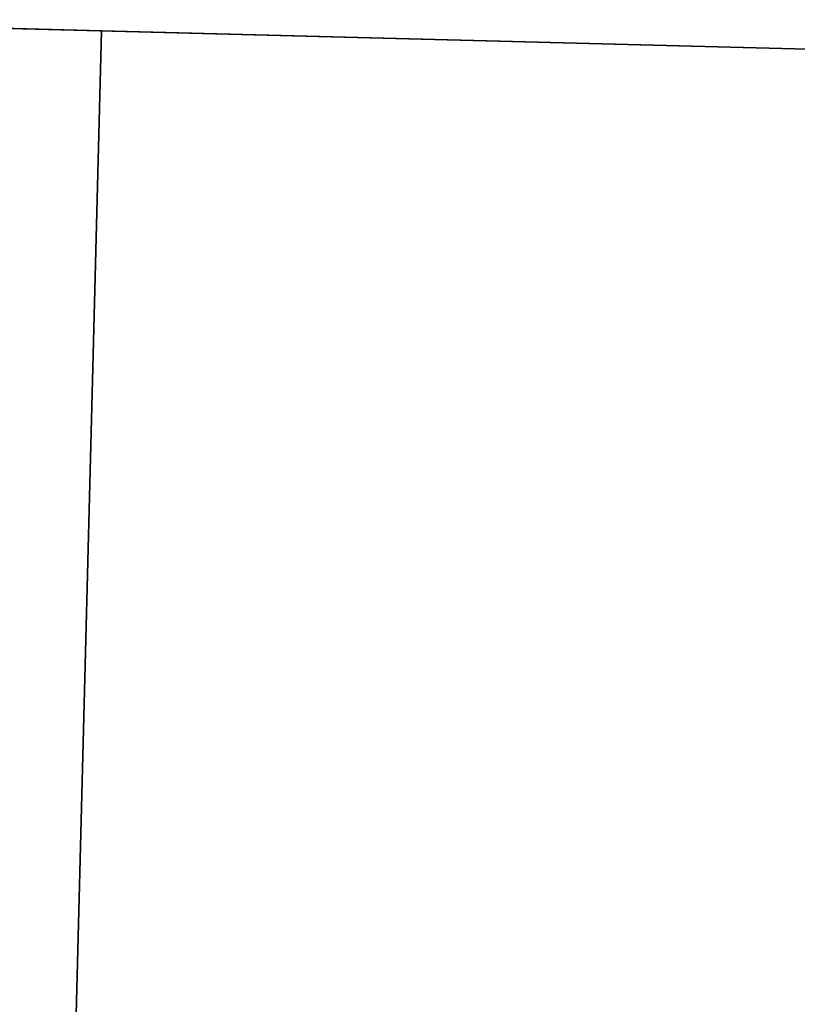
# Model space of a CAD drawing. Header units: metres. Extents: x 232680 to 233262, y 554200 to 554550.
# Tile 187 of 254: x 232760.707 to 232761.02, y 554478.262 to 554478.658. Entities that reach past the tile are written whole.
import ezdxf

# ---------------------------------------------------------------- set-up
doc = ezdxf.new("R2010")
doc.units = ezdxf.units.M
doc.layers.add('ACO constructie 035', color=7, linetype='Continuous', lineweight=35)

# ---------------------------------------------------------------- blocks, each defined once
blk = doc.blocks.new('KT 500-640 (doorsnede)')
at = {"layer": 'ACO constructie 035'}
for p, q in [((1, -0.08661), (1, -0.465)), ((1, -0.465), (0, -0.465)), ((1, -0.465), (0, -0.465)), ((1, -0.505), (1, -0.465))]:
    blk.add_line(p, q, dxfattribs=at)
blk = doc.blocks.new('KST 500 (Doorsnede)')
at = {"layer": 'ACO constructie 035'}
blk.add_line((0.5, -0.72), (0.5, 0), dxfattribs=at)

msp = doc.modelspace()

# ---------------------------------------------------------------- block references
at = {"rotation": 268.5270045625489}
msp.add_blockref('KST 500 (Doorsnede)', (232761.29753, 554479.13908), dxfattribs=at)
at = {"xscale": -1, "rotation": 268.5270045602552}
msp.add_blockref('KT 500-640 (doorsnede)', (232761.179, 554477.64163), dxfattribs=at)

doc.saveas('drawing.dxf')
